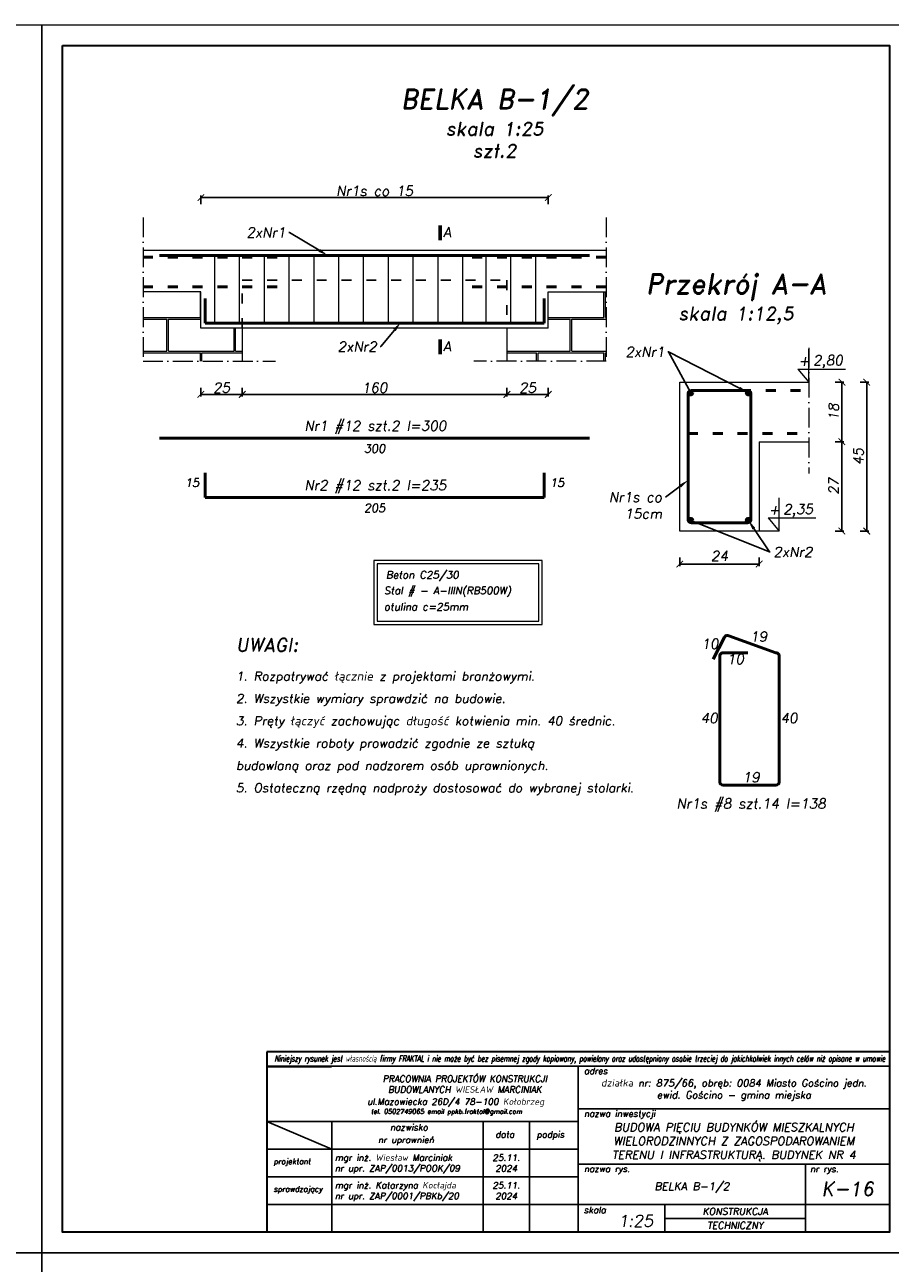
# Model space of a CAD drawing. Header units: millimetres. Extents: x 295948 to 312016, y 6878 to 18016.
# Tile 30 of 252: x 301556 to 302079, y 11327 to 12076. Entities that reach past the tile are written whole.
import ezdxf
from ezdxf import colors
from ezdxf.entities.mleader import LeaderData, LeaderLine
from ezdxf.math import Vec2, Vec3

# ---------------------------------------------------------------- set-up
doc = ezdxf.new("R2010")
doc.units = ezdxf.units.MM
doc.linetypes.add('ACAD_ISO03W100', pattern=[30, 12, -18])
doc.linetypes.add('ACAD_ISO10W100', pattern=[18, 12, -3, 0, -3])
for name, color, linetype, lineweight in [('konstrukcja', 3, 'Continuous', 35), ('konstrukcja fundamenty', 6, 'ACAD_ISO10W100', 35), ('konstrukcja wymiary', 1, 'Continuous', 13), ('kreskowanie', 253, 'Continuous', 0), ('opisy', 2, 'Continuous', 18), ('osie', 5, 'ACAD_ISO10W100', 13), ('zbrojenie', 4, 'Continuous', 50), ('ściana konstrukcja', 107, 'Continuous', 18)]:
    doc.layers.add(name, color=color, linetype=linetype, lineweight=lineweight)
doc.layers.add('przerywane', color=6, linetype='ACAD_ISO03W100')
doc.layers.add('tabelka', color=5, linetype='Continuous')
doc.styles.add('KONSTRUKCJA', font='romand.shx', dxfattribs={"oblique": 10})
doc.styles.add('konstrukcja3', font='romand.shx', dxfattribs={"oblique": 10, "height": 6})
doc.styles.add('mój opis', font='romand.shx', dxfattribs={"oblique": 20})
doc.styles.get("Standard").update_dxf_attribs({"font": 'romand.shx', "oblique": 10})
doc.dimstyles.new('125', dxfattribs={"dimtxt": 6, "dimasz": 4, "dimexe": 1.25, "dimexo": 0.625, "dimgap": 1, "dimtad": 1, "dimdec": 0, "dimtxsty": 'konstrukcja3', "dimblk": 'ARCHTICK', "dimcen": 2.5, "dimadec": 0, "dimazin": 0, "dimtfac": 1, "dimtdec": 0, "dimtix": 1, "dimtmove": 0, "dimatfit": 3, "dimfxl": 4, "dimfxlon": 1, "dimarcsym": 0})
doc.dimstyles.new('125 do 112.5', dxfattribs={"dimtxt": 6, "dimasz": 4, "dimexe": 1.25, "dimexo": 0.625, "dimgap": 2, "dimtad": 1, "dimdec": 0, "dimlfac": 0.5, "dimrnd": 0.5, "dimtxsty": 'konstrukcja3', "dimblk": 'ARCHTICK', "dimcen": 2.5, "dimadec": 0, "dimazin": 0, "dimtfac": 1, "dimtdec": 0, "dimtix": 1, "dimtmove": 0, "dimatfit": 3, "dimfxl": 4, "dimfxlon": 1, "dimarcsym": 0})

# ---------------------------------------------------------------- blocks, each defined once
blk = doc.blocks.new('_ArchTick')
at = {"color": 0, "linetype": 'ByBlock', "lineweight": 13, "const_width": 0.15}
blk.add_lwpolyline([(-0.5, -0.5), (0.5, 0.5)], dxfattribs=at)
blk = doc.blocks.new('*D519')
at = {"layer": 'Defpoints', "color": 0, "transparency": 16777216}
for p in [(301847.49, 11892.23), (301872.49, 11892.23), (301847.49, 11852.23)]:
    blk.add_point(p, dxfattribs=at)
at = {"layer": 'konstrukcja wymiary', "color": 0, "lineweight": -2, "transparency": 16777216}
for p, q in [((301847.49, 11856.23), (301847.49, 11850.98)), ((301872.49, 11856.23), (301872.49, 11850.98)), ((301872.49, 11852.23), (301847.49, 11852.23))]:
    blk.add_line(p, q, dxfattribs=at)
at = {"layer": 'konstrukcja wymiary', "color": 0, "lineweight": -2, "transparency": 16777216, "xscale": 4, "yscale": 4, "zscale": 4, "rotation": 180}
blk.add_blockref('_ArchTick', (301847.49, 11852.23), dxfattribs=at)
at = {"layer": 'konstrukcja wymiary', "color": 0, "lineweight": -2, "transparency": 16777216, "xscale": 4, "yscale": 4, "zscale": 4}
blk.add_blockref('_ArchTick', (301872.49, 11852.23), dxfattribs=at)
at = {"layer": 'konstrukcja wymiary', "color": 0, "transparency": 16777216, "insert": (301859.99, 11856.23), "char_height": 6, "attachment_point": 5, "style": 'konstrukcja3'}
blk.add_mtext('25', dxfattribs=at)
blk = doc.blocks.new('*D520')
at = {"layer": 'Defpoints', "color": 0, "transparency": 16777216}
for p in [(301847.49, 11892.23), (301687.49, 11872.23), (301687.49, 11852.23)]:
    blk.add_point(p, dxfattribs=at)
at = {"layer": 'konstrukcja wymiary', "color": 0, "lineweight": -2, "transparency": 16777216}
for p, q in [((301687.49, 11856.23), (301687.49, 11850.98)), ((301847.49, 11856.23), (301847.49, 11850.98)), ((301847.49, 11852.23), (301687.49, 11852.23))]:
    blk.add_line(p, q, dxfattribs=at)
at = {"layer": 'konstrukcja wymiary', "color": 0, "lineweight": -2, "transparency": 16777216, "xscale": 4, "yscale": 4, "zscale": 4, "rotation": 180}
blk.add_blockref('_ArchTick', (301687.49, 11852.23), dxfattribs=at)
at = {"layer": 'konstrukcja wymiary', "color": 0, "lineweight": -2, "transparency": 16777216, "xscale": 4, "yscale": 4, "zscale": 4}
blk.add_blockref('_ArchTick', (301847.49, 11852.23), dxfattribs=at)
at = {"layer": 'konstrukcja wymiary', "color": 0, "transparency": 16777216, "insert": (301767.49, 11856.23), "char_height": 6, "attachment_point": 5, "style": 'konstrukcja3'}
blk.add_mtext('160', dxfattribs=at)
blk = doc.blocks.new('*D521')
at = {"layer": 'Defpoints', "color": 0, "transparency": 16777216}
for p in [(301662.49, 11892.23), (301687.49, 11872.23), (301662.49, 11852.23)]:
    blk.add_point(p, dxfattribs=at)
at = {"layer": 'konstrukcja wymiary', "color": 0, "lineweight": -2, "transparency": 16777216}
for p, q in [((301662.49, 11856.23), (301662.49, 11850.98)), ((301687.49, 11856.23), (301687.49, 11850.98)), ((301687.49, 11852.23), (301662.49, 11852.23))]:
    blk.add_line(p, q, dxfattribs=at)
at = {"layer": 'konstrukcja wymiary', "color": 0, "lineweight": -2, "transparency": 16777216, "xscale": 4, "yscale": 4, "zscale": 4, "rotation": 180}
blk.add_blockref('_ArchTick', (301662.49, 11852.23), dxfattribs=at)
at = {"layer": 'konstrukcja wymiary', "color": 0, "lineweight": -2, "transparency": 16777216, "xscale": 4, "yscale": 4, "zscale": 4}
blk.add_blockref('_ArchTick', (301687.49, 11852.23), dxfattribs=at)
at = {"layer": 'konstrukcja wymiary', "color": 0, "transparency": 16777216, "insert": (301674.99, 11856.23), "char_height": 6, "attachment_point": 5, "style": 'konstrukcja3'}
blk.add_mtext('25', dxfattribs=at)
blk = doc.blocks.new('*D518')
at = {"layer": 'Defpoints', "color": 0, "transparency": 16777216}
for p in [(301872.49, 11971.23), (301662.49, 11892.23), (301872.49, 11892.23)]:
    blk.add_point(p, dxfattribs=at)
at = {"layer": 'konstrukcja wymiary', "color": 0, "lineweight": -2, "transparency": 16777216}
for p, q in [((301662.49, 11967.23), (301662.49, 11972.48)), ((301662.49, 11971.23), (301872.49, 11971.23)), ((301872.49, 11967.23), (301872.49, 11972.48))]:
    blk.add_line(p, q, dxfattribs=at)
at = {"layer": 'konstrukcja wymiary', "color": 0, "lineweight": -2, "transparency": 16777216, "xscale": 4, "yscale": 4, "zscale": 4, "rotation": 180}
blk.add_blockref('_ArchTick', (301662.49, 11971.23), dxfattribs=at)
at = {"layer": 'konstrukcja wymiary', "color": 0, "lineweight": -2, "transparency": 16777216, "xscale": 4, "yscale": 4, "zscale": 4}
blk.add_blockref('_ArchTick', (301872.49, 11971.23), dxfattribs=at)
at = {"layer": 'konstrukcja wymiary', "color": 0, "transparency": 16777216, "insert": (301767.49, 11975.23), "char_height": 6, "attachment_point": 5, "style": 'konstrukcja3'}
blk.add_mtext('Nr1s co 15', dxfattribs=at)
blk = doc.blocks.new('*D522')
at = {"layer": 'Defpoints', "color": 0, "transparency": 16777216}
for p in [(301951.98, 11769.62), (301999.98, 11769.62), (301951.98, 11749.62)]:
    blk.add_point(p, dxfattribs=at)
at = {"layer": 'konstrukcja wymiary', "color": 0, "lineweight": -2, "transparency": 16777216}
for p, q in [((301951.98, 11753.62), (301951.98, 11748.37)), ((301999.98, 11749.62), (301951.98, 11749.62)), ((301999.98, 11753.62), (301999.98, 11748.37))]:
    blk.add_line(p, q, dxfattribs=at)
at = {"layer": 'konstrukcja wymiary', "color": 0, "lineweight": -2, "transparency": 16777216, "xscale": 4, "yscale": 4, "zscale": 4, "rotation": 180}
blk.add_blockref('_ArchTick', (301951.98, 11749.62), dxfattribs=at)
at = {"layer": 'konstrukcja wymiary', "color": 0, "lineweight": -2, "transparency": 16777216, "xscale": 4, "yscale": 4, "zscale": 4}
blk.add_blockref('_ArchTick', (301999.98, 11749.62), dxfattribs=at)
at = {"layer": 'konstrukcja wymiary', "color": 0, "transparency": 16777216, "insert": (301975.98, 11754.62), "char_height": 6, "attachment_point": 5, "style": 'konstrukcja3'}
blk.add_mtext('24', dxfattribs=at)
blk = doc.blocks.new('*D523')
at = {"layer": 'Defpoints', "color": 0, "transparency": 16777216}
for p in [(302029.98, 11859.62), (302029.98, 11823.62), (302049.98, 11823.62)]:
    blk.add_point(p, dxfattribs=at)
at = {"layer": 'konstrukcja wymiary', "color": 0, "lineweight": -2, "transparency": 16777216}
for p, q in [((302045.98, 11859.62), (302051.23, 11859.62)), ((302049.98, 11859.62), (302049.98, 11823.62)), ((302045.98, 11823.62), (302051.23, 11823.62))]:
    blk.add_line(p, q, dxfattribs=at)
at = {"layer": 'konstrukcja wymiary', "color": 0, "lineweight": -2, "transparency": 16777216, "xscale": 4, "yscale": 4, "zscale": 4}
for p, rotation in [((302049.98, 11859.62), 90), ((302049.98, 11823.62), 270)]:
    blk.add_blockref('_ArchTick', p, dxfattribs=dict(at, rotation=rotation))
at = {"layer": 'konstrukcja wymiary', "color": 0, "transparency": 16777216, "insert": (302044.98, 11841.62), "char_height": 6, "attachment_point": 5, "rotation": 90, "style": 'konstrukcja3'}
blk.add_mtext('18', dxfattribs=at)
blk = doc.blocks.new('*D524')
at = {"layer": 'Defpoints', "color": 0, "transparency": 16777216}
for p in [(302029.98, 11859.62), (301999.98, 11769.62), (302064.98, 11769.62)]:
    blk.add_point(p, dxfattribs=at)
at = {"layer": 'konstrukcja wymiary', "color": 0, "lineweight": -2, "transparency": 16777216}
for p, q in [((302060.98, 11859.62), (302066.23, 11859.62)), ((302064.98, 11859.62), (302064.98, 11769.62)), ((302060.98, 11769.62), (302066.23, 11769.62))]:
    blk.add_line(p, q, dxfattribs=at)
at = {"layer": 'konstrukcja wymiary', "color": 0, "lineweight": -2, "transparency": 16777216, "xscale": 4, "yscale": 4, "zscale": 4}
for p, rotation in [((302064.98, 11859.62), 90), ((302064.98, 11769.62), 270)]:
    blk.add_blockref('_ArchTick', p, dxfattribs=dict(at, rotation=rotation))
at = {"layer": 'konstrukcja wymiary', "color": 0, "transparency": 16777216, "insert": (302059.98, 11814.62), "char_height": 6, "attachment_point": 5, "rotation": 90, "style": 'konstrukcja3'}
blk.add_mtext('45', dxfattribs=at)
blk = doc.blocks.new('*D525')
at = {"layer": 'Defpoints', "color": 0, "transparency": 16777216}
for p in [(302029.98, 11823.62), (301999.98, 11769.62), (302049.98, 11769.62)]:
    blk.add_point(p, dxfattribs=at)
at = {"layer": 'konstrukcja wymiary', "color": 0, "lineweight": -2, "transparency": 16777216}
for p, q in [((302045.98, 11823.62), (302051.23, 11823.62)), ((302049.98, 11823.62), (302049.98, 11769.62)), ((302045.98, 11769.62), (302051.23, 11769.62))]:
    blk.add_line(p, q, dxfattribs=at)
at = {"layer": 'konstrukcja wymiary', "color": 0, "lineweight": -2, "transparency": 16777216, "xscale": 4, "yscale": 4, "zscale": 4}
for p, rotation in [((302049.98, 11823.62), 90), ((302049.98, 11769.62), 270)]:
    blk.add_blockref('_ArchTick', p, dxfattribs=dict(at, rotation=rotation))
at = {"layer": 'konstrukcja wymiary', "color": 0, "transparency": 16777216, "insert": (302044.98, 11796.62), "char_height": 6, "attachment_point": 5, "rotation": 90, "style": 'konstrukcja3'}
blk.add_mtext('27', dxfattribs=at)

msp = doc.modelspace()

# ---------------------------------------------------------------- hatches: boundary and pattern name
at = {"layer": 'kreskowanie'}
h = msp.add_hatch(dxfattribs=at)
h.set_pattern_fill('AR-B816C', color=256, scale=0.1, style=0)
h.set_pattern_definition([(0, (87713.842, 4541.864), (20.32, 20.32), [39.6875, -0.9525]), (0, (87693.522, 4542.817), (20.32, 20.32), [39.6875, -0.9525]), (90, (87713.842, 4541.864), (-20.32, 20.32), [-21.2725, 19.3675]), (90, (87712.89, 4541.864), (-20.32, 20.32), [-21.2725, 19.3675])])
h.paths.add_polyline_path([(301907.488, 11872.228), (301907.488, 11914.228), (301872.488, 11914.228), (301872.488, 11892.228), (301847.488, 11892.228), (301847.488, 11872.228)])
h.paths.add_polyline_path([(301627.488, 11872.228), (301687.488, 11872.228), (301687.488, 11892.228), (301662.488, 11892.228), (301662.488, 11914.228), (301627.488, 11914.228)])
at = {"layer": 'zbrojenie'}
h = msp.add_hatch(color=256, dxfattribs=at)
edge = h.paths.add_edge_path()
edge.add_arc((301958.588, 11853.157), 1.2, 0, 360)
h = msp.add_hatch(color=256, dxfattribs=at)
edge = h.paths.add_edge_path()
edge.add_arc((301993.382, 11853.157), 1.2, 0, 360)
h = msp.add_hatch(color=256, dxfattribs=at)
edge = h.paths.add_edge_path()
edge.add_arc((301958.588, 11776.077), 1.2, 0, 360)
h = msp.add_hatch(color=256, dxfattribs=at)
edge = h.paths.add_edge_path()
edge.add_arc((301993.382, 11776.077), 1.2, 0, 360)

# ---------------------------------------------------------------- linework, layer by layer
msp.add_line((301702.394, 11445.642), (301741.429, 11445.642))
at = {"layer": 'konstrukcja'}
msp.add_lwpolyline([(301578.785, 12063.187), (302078.785, 12063.187), (302078.785, 11345.687), (301578.785, 11345.687)], close=True, dxfattribs=at)
at = {"layer": 'konstrukcja fundamenty', "linetype": 'Continuous'}
for p, q in [((302078.785, 11454.836), (301702.394, 11454.836)), ((301702.394, 11454.836), (301702.394, 11345.687)), ((301702.394, 11446.058), (301702.394, 11345.687))]:
    msp.add_line(p, q, dxfattribs=at)
at = {"layer": 'konstrukcja wymiary', "lineweight": 60}
for p, q in [((301807.179, 11945.51), (301807.179, 11954.384)), ((301807.179, 11876.539), (301807.179, 11885.413))]:
    msp.add_line(p, q, dxfattribs=at)
at = {"layer": 'konstrukcja wymiary'}
for p, q in [((301670.86, 11894.728), (301670.86, 11936.728)), ((301685.86, 11894.728), (301685.86, 11936.728)), ((301700.86, 11894.728), (301700.86, 11936.728)), ((301715.86, 11894.728), (301715.86, 11936.728)), ((301730.86, 11894.728), (301730.86, 11936.728)), ((301745.86, 11894.728), (301745.86, 11936.728)), ((301760.86, 11894.728), (301760.86, 11936.728)), ((301775.86, 11894.728), (301775.86, 11936.728)), ((301790.86, 11894.728), (301790.86, 11936.728)), ((301805.86, 11894.728), (301805.86, 11936.728)), ((301820.86, 11894.728), (301820.86, 11936.728)), ((301834.86, 11894.728), (301834.86, 11936.728)), ((301849.86, 11894.728), (301849.86, 11936.728)), ((301864.86, 11894.728), (301864.86, 11936.728)), ((302011.997, 11769.617), (301999.985, 11769.617))]:
    msp.add_line(p, q, dxfattribs=at)
for points in [[(300516.285, 12075.687), (301566.285, 12075.687), (301566.285, 11333.187), (300516.285, 11333.187)], [(301566.285, 12075.687), (302091.285, 12075.687), (302091.285, 11333.187), (301566.285, 11333.187)], [(301766.965, 11713.089), (301868.795, 11713.089), (301868.795, 11751.791), (301766.965, 11751.791)], [(301768.965, 11715.089), (301866.795, 11715.089), (301866.795, 11749.791), (301768.965, 11749.791)], [(300516.285, 11333.187), (301566.285, 11333.187), (301566.285, 10590.687), (300516.285, 10590.687)], [(301566.285, 11333.187), (302091.285, 11333.187), (302091.285, 10590.687), (301566.285, 10590.687)]]:
    msp.add_lwpolyline(points, close=True, dxfattribs=at)
at = {"layer": 'opisy'}
for p, q in [((302029.985, 11859.617), (302029.985, 11879.617)), ((302023.325, 11867.507), (302052.159, 11867.507)), ((302023.325, 11867.507), (302029.985, 11859.617)), ((302011.997, 11769.617), (302011.997, 11789.617)), ((302005.337, 11777.507), (302034.171, 11777.507)), ((302005.337, 11777.507), (302011.997, 11769.617))]:
    msp.add_line(p, q, dxfattribs=at)
at = {"layer": 'osie'}
for p, q in [((301627.488, 11959.228), (301627.488, 11872.228)), ((301907.488, 11959.228), (301907.488, 11872.228)), ((302029.985, 11880.394), (302029.985, 11804.394)), ((301627.488, 11872.228), (301707.488, 11872.228)), ((301907.488, 11872.228), (301827.488, 11872.228))]:
    msp.add_line(p, q, dxfattribs=at)
at = {"layer": 'przerywane', "ltscale": 0.5}
for p, q in [((301687.488, 11892.228), (301687.488, 11921.228)), ((301687.488, 11921.228), (301847.488, 11921.228)), ((301847.488, 11921.228), (301847.488, 11892.228))]:
    msp.add_line(p, q, dxfattribs=at)
at = {"layer": 'tabelka', "color": 2, "linetype": 'ByBlock'}
for p, q in [((302078.785, 11446.058), (301702.394, 11446.058)), ((302078.785, 11446.058), (301702.394, 11446.058)), ((301890.589, 11446.058), (301890.589, 11345.687)), ((301890.589, 11446.058), (301890.589, 11345.687)), ((302078.785, 11446.058), (302078.785, 11345.687)), ((302078.785, 11446.058), (302078.785, 11345.687)), ((301890.589, 11420.284), (302078.785, 11420.284)), ((301702.394, 11412.601), (301890.589, 11412.601)), ((301702.394, 11412.601), (301741.56, 11395.873)), ((301702.394, 11412.601), (301890.589, 11412.601)), ((301702.394, 11412.601), (301741.56, 11395.873)), ((301741.56, 11412.601), (301741.56, 11345.687)), ((301741.56, 11412.601), (301741.56, 11345.687)), ((301833.043, 11412.601), (301833.043, 11345.687)), ((301833.043, 11412.601), (301833.043, 11345.687)), ((301861.075, 11412.601), (301861.075, 11345.687)), ((301702.394, 11395.873), (301890.589, 11395.873)), ((301702.394, 11395.873), (301890.589, 11395.873)), ((301890.589, 11386.816), (302078.785, 11386.816)), ((301890.589, 11386.816), (302078.785, 11386.816)), ((302028.027, 11386.816), (302028.027, 11345.687)), ((302028.027, 11386.816), (302028.027, 11345.687)), ((301702.394, 11379.144), (301890.589, 11379.144)), ((301702.394, 11379.144), (301890.589, 11379.144)), ((301702.394, 11362.416), (302078.785, 11362.416)), ((301702.394, 11362.416), (302028.027, 11362.416)), ((301942.866, 11362.416), (301942.866, 11345.687)), ((301942.866, 11362.416), (301942.866, 11345.687)), ((301942.866, 11354.052), (302028.027, 11354.052)), ((301702.394, 11345.687), (302078.785, 11345.687)), ((301702.394, 11345.687), (302078.785, 11345.687)), ((301744.215, 11345.687), (302078.785, 11345.687)), ((301744.215, 11345.687), (302078.785, 11345.687))]:
    msp.add_line(p, q, dxfattribs=at)
at = {"layer": 'zbrojenie', "linetype": 'ACAD_ISO03W100', "ltscale": 0.5}
for p, q in [((301708.488, 11935.228), (301627.488, 11935.228)), ((301826.488, 11935.228), (301907.488, 11935.228)), ((301708.488, 11917.228), (301627.488, 11917.228)), ((301826.488, 11917.228), (301907.488, 11917.228)), ((301958.985, 11854.617), (302029.985, 11854.617)), ((301956.954, 11828.617), (302029.985, 11828.617))]:
    msp.add_line(p, q, dxfattribs=at)
at = {"layer": 'zbrojenie'}
for p, q in [((301637.488, 11936.228), (301897.488, 11936.228)), ((301664.988, 11895.228), (301664.988, 11910.228)), ((301869.988, 11895.228), (301869.988, 11910.228)), ((301664.988, 11895.228), (301869.988, 11895.228)), ((301637.488, 11825.712), (301897.488, 11825.712)), ((301664.988, 11789.816), (301664.988, 11804.816)), ((301869.988, 11789.816), (301869.988, 11804.816)), ((301664.988, 11789.816), (301869.988, 11789.816)), ((301978.991, 11705.412), (301972.078, 11692.1)), ((301981.688, 11706.265), (302010.12, 11696.037)), ((301978.12, 11696.037), (301993.12, 11696.037)), ((301976.12, 11618.037), (301976.12, 11694.037)), ((302012.12, 11694.037), (302012.12, 11618.037)), ((302010.12, 11616.037), (301978.12, 11616.037))]:
    msp.add_line(p, q, dxfattribs=at)
msp.add_lwpolyline([(301992.985, 11774.617), (301958.985, 11774.617, -0.4142136), (301956.985, 11776.617), (301956.985, 11852.617, -0.4142136), (301958.985, 11854.617), (301992.985, 11854.617, -0.4142136), (301994.985, 11852.617), (301994.985, 11776.617, -0.4142136)], format="xyb", close=True, dxfattribs=at)
for centre in [(301958.588, 11853.157), (301993.382, 11853.157), (301958.588, 11776.077), (301993.382, 11776.077)]:
    msp.add_circle(centre, 1.2, dxfattribs=at)
for centre, start, end in [((301980.766, 11704.49), 62.556395, 152.556395), ((301978.12, 11694.037), 90, 180), ((302010.12, 11694.037), 0, 90), ((301978.12, 11618.037), 180, 270), ((302010.12, 11618.037), 270, 0)]:
    msp.add_arc(centre, 2, start, end, dxfattribs=at)
at = {"layer": 'ściana konstrukcja'}
for p, q in [((301907.488, 11939.228), (301627.488, 11939.228)), ((301662.488, 11914.228), (301627.488, 11914.228)), ((301662.488, 11892.228), (301662.488, 11914.228)), ((301872.488, 11892.228), (301872.488, 11914.228)), ((301872.488, 11914.228), (301907.488, 11914.228)), ((301872.488, 11892.228), (301662.488, 11892.228)), ((301687.488, 11892.228), (301687.488, 11872.228)), ((301847.488, 11892.228), (301847.488, 11872.228)), ((301951.985, 11859.617), (302029.985, 11859.617)), ((301951.985, 11769.617), (301951.985, 11859.617)), ((301999.985, 11823.617), (301999.985, 11769.617)), ((301999.985, 11823.617), (302029.985, 11823.617)), ((301999.985, 11769.617), (301951.985, 11769.617))]:
    msp.add_line(p, q, dxfattribs=at)

# ---------------------------------------------------------------- texts
at = {"insert": (301706.984, 11452.608), "char_height": 3.801927, "width": 361.1286, "attachment_point": 1}
msp.add_mtext('{\\Fsimplex|c238;\\W0.6;Niniejszy rysunek jest własnością firmy FRAKTAL i nie może być bez pisemnej zgody kopiowany, powielany oraz udostępniony osobie trzeciej do jakichkolwiek innych celów niż opisane w umowie}', dxfattribs=at)
at = {"style": 'mój opis'}
for s, insert, char_height, width, attachment_point in [('\\pxqc;{\\Q10;PRACOWNIA PROJEKTÓW KONSTRUKCJI\\PBUDOWLANYCH WIESŁAW MARCINIAK}', (301726.187, 11440.368), 3.87233, 191.63894, 1), ('{\\Q10;adres}', (301894.043, 11445.097), 3.87233, 191.63894, 1), ('\\pxqc;{\\Q10;działka nr: 875/66, obręb: 0084 Miasto Gościno jedn. ewid. Gościno - gmina miejska }', (301984.687, 11431.613), 4.33333, 188.19538, 5), ('{\\Q10;ul.Mazowiecka 26D/4 78-100 Kołobrzeg\\P\\pxql;\\H0.85511x; \\H0.85714x;tel. 0502749065 email ppkb.fraktal@gmail.com}', (301762.992, 11426.574), 3.87233, 191.63894, 1), ('{\\Q10;nazwa inwestycji}', (301894.043, 11419.322), 3.87233, 191.63894, 1), ('{\\Q10;nazwisko}', (301776.822, 11411.032), 3.87233, 191.63894, 1), ('\\pxsm1,qc;{\\Q10;BUDOWA PIĘCIU BUDYNKÓW MIESZKALNYCH WIELORODZINNYCH Z ZAGOSPODAROWANIEM TERENU I INFRASTRUKTURĄ. BUDYNEK NR 4}', (301984.687, 11400.22), 4.999995, 188.19538, 5), ('{\\Q10;nr uprawnień}', (301769.513, 11403.518), 3.87233, 191.63894, 1), ('{\\Q10;data}', (301840.496, 11406.729), 3.87233, 191.63894, 1), ('{\\Q10;podpis}', (301865.401, 11406.729), 3.87233, 191.63894, 1), ('\\pxt20;{\\Q10;projektant}', (301706.418, 11390.164), 3.31128, 191.63894, 1), ('{\\Q10;mgr inż. Wiesław Marciniak}', (301743.44, 11392.758), 3.87233, 191.63894, 1), ('{\\Q10;25.11.\\P2024}', (301847.059, 11387.509), 3.87233, 28.03215, 5), ('\\A1;{\\Q10;nr upr. ZAP/0013/POOK/09}', (301743.44, 11386.282), 3.87233, 191.63894, 1), ('{\\Q10;nazwa rys.}', (301894.043, 11385.977), 3.86666, 191.63894, 1), ('{\\Q10;nr rys.}', (302030.743, 11385.87), 3.87233, 191.63894, 1), ('\\pxt20;{\\Q10;sprawdzający}', (301706.418, 11373.435), 3.31128, 191.63894, 1), ('{\\Q10;mgr inż. Katarzyna Kocłajda}', (301743.44, 11376.029), 3.87233, 191.63894, 1), ('{\\Q10;25.11.\\P2024}', (301847.059, 11370.78), 3.87233, 28.03215, 5), ('\\pxqc;{\\Q10;BELKA B-1/2}', (301959.308, 11372.625), 4.79999, 137.43732, 5), ('{\\Q10;K-16}', (302053.406, 11371.936), 8.62312, 50.75806, 5), ('\\A1;{\\Q10;nr upr. ZAP/0001/PBKb/20}', (301743.44, 11369.553), 3.87233, 191.63894, 1), ('{\\Q10;skala}', (301893.974, 11361.042), 3.87233, 191.63894, 1), ('{\\Q10;KONSTRUKCJA}', (301985.446, 11358.234), 4.18212, 85.16082, 5), ('{\\Q10;1:25}', (301914.748, 11356.041), 7.04061, 191.63894, 1), ('{\\Q10;TECHNICZNY}', (301985.446, 11349.87), 4.18212, 85.16082, 5)]:
    msp.add_mtext(s, dxfattribs=dict(at, insert=insert, char_height=char_height, width=width, attachment_point=attachment_point))
at = {"layer": 'opisy'}
for s, insert, char_height, width, attachment_point, style in [('\\pxqc;BELKA B-1/2\\P{\\H0.66666x;skala 1:25\\Pszt.2}', (301840.061, 12016.126), 12, 378.47761, 5, 'KONSTRUKCJA'), ('A', (301808.94, 11953.227), 6, 126.49987, 1, 'KONSTRUKCJA'), ('\\pxqc;{\\H2x;Przekrój A-A\\P\\H0.66667x;skala 1:12,5}', (301985.985, 11909.896), 6, 314.05598, 5, 'konstrukcja3'), ('A', (301808.94, 11884.256), 6, 126.49987, 1, 'KONSTRUKCJA'), ('2,80', (302032.554, 11875.864), 6, 5.25172, 1, 'konstrukcja3'), ('+', (302023.742, 11875.522), 6, 5.25172, 1, 'konstrukcja3'), ('\\A1;Nr1 #12 szt.2 l=300', (301767.936, 11832.208), 6, 214.88745, 5, 'KONSTRUKCJA'), ('\\A1;300', (301767.488, 11819.476), 5, 184.88745, 5, 'KONSTRUKCJA'), ('\\A1;15', (301657.157, 11798.886), 5, 184.88745, 5, 'KONSTRUKCJA'), ('\\A1;15', (301877.818, 11798.886), 5, 184.88745, 5, 'KONSTRUKCJA'), ('\\A1;Nr2 #12 szt.2 l=235', (301767.936, 11796.312), 6, 214.88745, 5, 'KONSTRUKCJA'), ('\\A1;205', (301767.488, 11783.58), 5, 184.88745, 5, 'KONSTRUKCJA'), ('2,35', (302014.566, 11785.864), 6, 5.25172, 1, 'konstrukcja3'), ('+', (302005.753, 11785.522), 6, 5.25172, 1, 'konstrukcja3'), ('Beton C25/30', (301774.389, 11745.377), 4.5, 142.31235, 1, 'KONSTRUKCJA'), ('Stal # - A-IIIN(RB500W) ', (301773.216, 11735.872), 4.5, 142.31235, 1, 'KONSTRUKCJA'), ('otulina c=25mm', (301773.18, 11726.062), 4.5, 142.31235, 1, 'KONSTRUKCJA'), ('\\A1;\\pxsm1.5;{\\H1.5x;UWAGI:\\P}1. Rozpatrywać łącznie z projektami branżowymi.\\P2. Wszystkie wymiary sprawdzić na budowie.\\P3. Pręty łączyć zachowując długość kotwienia min. 40 średnic.\\P4. Wszystkie roboty prowadzić zgodnie ze sztuką budowlaną oraz pod nadzorem osób uprawnionych.\\P5. Ostateczną rzędną nadproży dostosować do wybranej stolarki.', (301683.667, 11704.818), 5.4, 230.3335, 1, 'KONSTRUKCJA'), ('\\pxqc;10', (301970.248, 11701.42), 6, 122.63167, 5, 'konstrukcja3'), ('\\pxqc;19', (301999.708, 11705.843), 6, 122.63167, 5, 'konstrukcja3'), ('\\pxqc;10', (301985.62, 11692.203), 6, 122.63167, 5, 'konstrukcja3'), ('\\pxqc;40', (301969.811, 11656.581), 6, 122.63167, 5, 'konstrukcja3'), ('\\pxqc;40', (302018.014, 11656.581), 6, 122.63167, 5, 'konstrukcja3'), ('\\pxqc;19', (301995.12, 11620.729), 6, 122.63167, 5, 'konstrukcja3'), ('\\pxqc;Nr1s #8 szt.14 l=138', (301995.12, 11603.835), 6, 122.63167, 5, 'konstrukcja3')]:
    msp.add_mtext(s, dxfattribs=dict(at, insert=insert, char_height=char_height, width=width, attachment_point=attachment_point, style=style))

# ---------------------------------------------------------------- dimensions: what is measured, and where the dimension line sits
at = {"layer": 'konstrukcja wymiary'}
dim = msp.add_linear_dim(base=(301872.488, 11971.228), p1=(301662.488, 11892.228), p2=(301872.488, 11892.228), text='Nr1s co 15', dimstyle='125', dxfattribs=at)
dim.commit()
dim.dimension.update_dxf_attribs({"geometry": '*D518', "text_midpoint": (301767.488, 11975.228)})
for base, p1, p2, picture, middle in [((301662.488, 11852.228), (301687.488, 11872.228), (301662.488, 11892.228), '*D521', (301674.988, 11856.228)), ((301687.488, 11852.228), (301847.488, 11892.228), (301687.488, 11872.228), '*D520', (301767.488, 11856.228))]:
    dim = msp.add_linear_dim(base=base, p1=p1, p2=p2, dimstyle='125', override={"dimtmove": 1}, dxfattribs=at)
    dim.commit()
    dim.dimension.update_dxf_attribs({"geometry": picture, "text_midpoint": middle})
dim = msp.add_linear_dim(base=(301847.488, 11852.228), p1=(301872.488, 11892.228), p2=(301847.488, 11892.228), dimstyle='125', dxfattribs=at)
dim.commit()
dim.dimension.update_dxf_attribs({"geometry": '*D519', "text_midpoint": (301859.988, 11856.228)})
for base, p1, p2, angle, picture, middle in [((302064.985, 11769.617), (302029.985, 11859.617), (301999.985, 11769.617), 90, '*D524', (302059.985, 11814.617)), ((302049.985, 11823.617), (302029.985, 11859.617), (302029.985, 11823.617), 90, '*D523', (302044.985, 11841.617)), ((301951.985, 11749.617), (301999.985, 11769.617), (301951.985, 11769.617), 180, '*D522', (301975.985, 11754.617))]:
    dim = msp.add_linear_dim(base=base, p1=p1, p2=p2, angle=angle, dimstyle='125 do 112.5', dxfattribs=at)
    dim.commit()
    dim.dimension.update_dxf_attribs({"geometry": picture, "text_midpoint": middle})
dim = msp.add_linear_dim(base=(302049.985, 11769.617), p1=(302029.985, 11823.617), p2=(301999.985, 11769.617), angle=90, dimstyle='125 do 112.5', override={"dimtmove": 1}, dxfattribs=at)
dim.commit()
dim.dimension.update_dxf_attribs({"geometry": '*D525', "text_midpoint": (302044.985, 11796.617)})

# ---------------------------------------------------------------- leaders
at = {"layer": 'opisy'}
ml = msp.add_multileader_mtext('Standard', dxfattribs=at)
ml.set_content('2xNr1', color=256, style='KONSTRUKCJA')
ml.set_leader_properties()
ml.build(insert=Vec2(0, 0))
ml.multileader.update_dxf_attribs({"dogleg_length": 0.36, "arrow_head_size": 6})
ctx = ml.context
ctx.base_point, ctx.char_height, ctx.arrow_head_size, ctx.plane_origin = Vec3(301687.182, 11950.168), 6, 6, Vec3(301725.17, 12041.777)
ctx.text_align_type = 2
notes = []
notes.append((ctx, [(1, (1, 1, 0), (301716.029, 11950.168), (-1, 0), 0.36, [(0, [(301739.11, 11936.228), (301716.029, 11950.168)], 0, [])])]))
ctx.mtext.insert, ctx.mtext.width, ctx.mtext.alignment, ctx.mtext.flow_direction = Vec3(301713.669, 11953.168), 12.24233, 3, 5
ml = msp.add_multileader_mtext('Standard', dxfattribs=at)
ml.set_content('2xNr2', color=256, style='KONSTRUKCJA')
ml.set_leader_properties()
ml.build(insert=Vec2(0, 0))
ml.multileader.update_dxf_attribs({"dogleg_length": 0.36, "arrow_head_size": 6})
ctx = ml.context
ctx.base_point, ctx.char_height, ctx.arrow_head_size, ctx.plane_origin = Vec3(301741.117, 11881.162), 6, 6, Vec3(301769.41, 11969.771)
ctx.text_align_type = 2
notes.append((ctx, [(1, (1, 1, 0), (301771.19, 11881.162), (-1, 0), 0.36, [(0, [(301783.35, 11895.75), (301771.19, 11881.162)], 0, [])])]))
ctx.mtext.insert, ctx.mtext.alignment, ctx.mtext.flow_direction = Vec3(301768.83, 11884.162), 3, 5
ml = msp.add_multileader_mtext('Standard', dxfattribs=at)
ml.set_content('2xNr1', color=256, style='KONSTRUKCJA')
ml.set_leader_properties()
ml.build(insert=Vec2(0, 0))
ml.multileader.update_dxf_attribs({"dogleg_length": 0.36, "arrow_head_size": 6})
ctx = ml.context
ctx.base_point, ctx.char_height, ctx.arrow_head_size, ctx.plane_origin = Vec3(301916.318, 11877.877), 6, 6, Vec3(301957.462, 11872.62)
ctx.text_align_type = 2
notes.append((ctx, [(0, (1, 1, 0), (301945.165, 11877.877), (-1, 0), 0.36, [(1, [(301993.382, 11853.157), (301945.165, 11877.877), (301958.588, 11853.157)], 0, [])])]))
ctx.mtext.insert, ctx.mtext.alignment, ctx.mtext.flow_direction = Vec3(301942.805, 11880.877), 3, 5
ml = msp.add_multileader_mtext('Standard', dxfattribs=at)
ml.set_content('Nr1s co\\P15cm', color=256, style='KONSTRUKCJA')
ml.set_leader_properties()
ml.build(insert=Vec2(0, 0))
ml.multileader.update_dxf_attribs({"dogleg_length": 0.36, "arrow_head_size": 6})
ctx = ml.context
ctx.base_point, ctx.char_height, ctx.arrow_head_size, ctx.plane_origin = Vec3(301903.435, 11790.108), 6, 6, Vec3(301973.712, 11750.437)
ctx.text_align_type = 2
notes.append((ctx, [(1, (1, 1, 0), (301943.267, 11790.108), (-1, 0), 1.396982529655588e-11, [(0, [(301956.985, 11800.286), (301943.267, 11790.108)], 0, [])])]))
ctx.mtext.insert, ctx.mtext.alignment, ctx.mtext.flow_direction = Vec3(301941.267, 11793.108), 3, 5
ml = msp.add_multileader_mtext('Standard', dxfattribs=at)
ml.set_content('2xNr2', color=256, style='KONSTRUKCJA')
ml.set_leader_properties()
ml.build(insert=Vec2(0, 0))
ml.multileader.update_dxf_attribs({"dogleg_length": 0.36, "arrow_head_size": 6})
ctx = ml.context
ctx.base_point, ctx.char_height, ctx.arrow_head_size, ctx.plane_origin = Vec3(302006.577, 11756.954), 6, 6, Vec3(301957.462, 11786.62)
notes.append((ctx, [(1, (1, 1, 0), (302006.217, 11756.954), (1, 0), 0.36, [(1, [(301993.382, 11776.077), (302006.217, 11756.954), (301958.588, 11776.077)], 0, [])])]))
ctx.mtext.insert, ctx.mtext.width, ctx.mtext.flow_direction = Vec3(302008.577, 11759.954), 25.51207, 5
for ctx, leaders in notes:
    for number, flags, end, landing, length, lines in leaders:
        leader = LeaderData()
        leader.index, (leader.has_last_leader_line, leader.has_dogleg_vector, leader.attachment_direction) = number, flags
        leader.last_leader_point, leader.dogleg_vector, leader.dogleg_length = Vec3(end), Vec3(landing), length
        for number, points, colour, breaks in lines:
            line = LeaderLine()
            line.index, line.vertices, line.color, line.breaks = number, Vec3.list(points), colors.encode_raw_color(colour), breaks
            leader.lines.append(line)
        ctx.leaders.append(leader)

doc.saveas('drawing.dxf')
